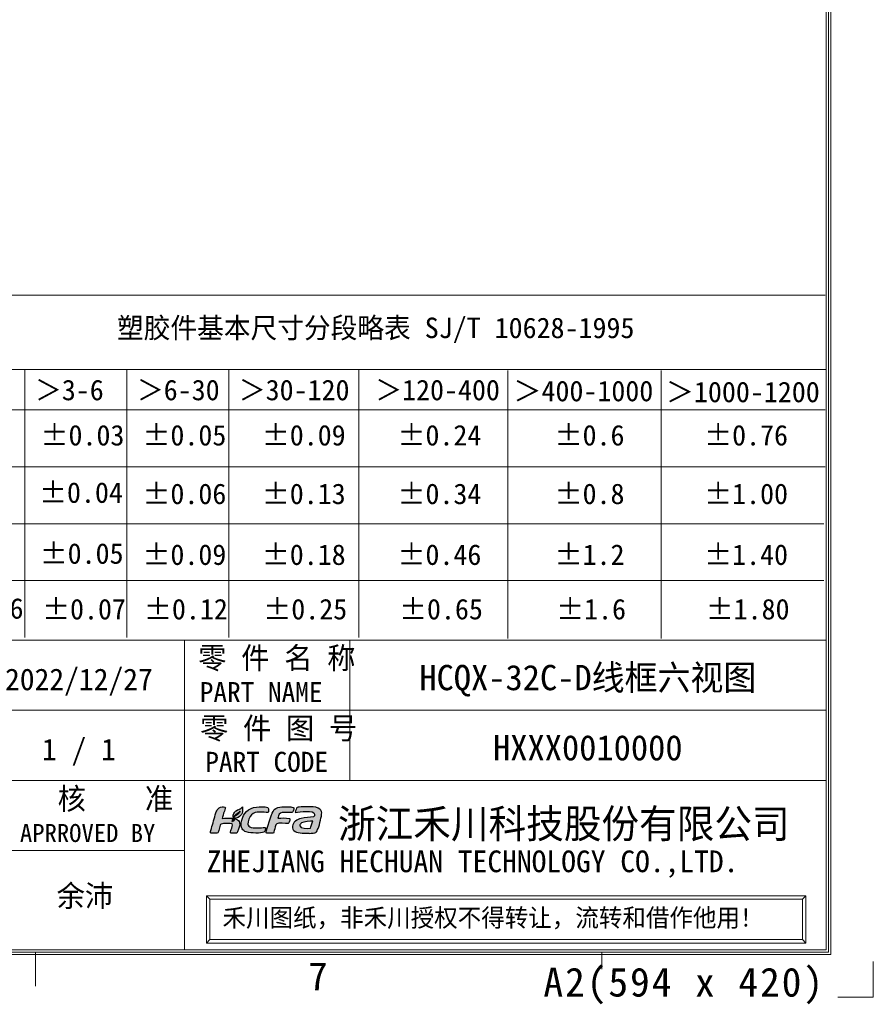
# Model space of a CAD drawing. Header units: millimetres. Extents: x 0 to 592, y -1 to 415.
# Tile 6 of 10: x 474 to 592, y -1 to 135. Entities that reach past the tile are written whole.
import ezdxf
from ezdxf.enums import TextEntityAlignment as Align

# ---------------------------------------------------------------- set-up
doc = ezdxf.new("R2010")
doc.units = ezdxf.units.MM
doc.header["$MEASUREMENT"] = 0
doc.layers.add('layer 1', color=7, linetype='Continuous')
doc.layers.add('outline', color=7, linetype='Continuous', lineweight=25)
doc.layers.add('细实线层', color=7, linetype='Continuous', lineweight=18)
doc.styles.add('鸿蒙CAD', font='txt')

# ---------------------------------------------------------------- blocks, each defined once
blk = doc.blocks.new('hcfa')
at = {"layer": 'outline'}
h = blk.add_hatch(color=164, dxfattribs=at)
edge = h.paths.add_edge_path()
edge.add_spline(control_points=[(7.074, 2.359), (6.563, 2.364), (5.939, 2.446), (5.682, 1.953)], knot_values=[0.842105, 0.842105, 0.842105, 0.842105, 0.894737, 0.894737, 0.894737, 0.894737], degree=3, periodic=0)
edge.add_spline(control_points=[(5.682, 1.953), (5.5, 1.601), (5.104, 0.366), (5.043, 0.046)], knot_values=[0.894737, 0.894737, 0.894737, 0.894737, 1, 1, 1, 1], degree=3, periodic=0)
edge.add_spline(control_points=[(5.043, 0.046), (5.043, 0.017), (5.04, -0.026), (5.106, -0.026), (5.106, -0.026), (5.106, -0.026), (5.639, -0.026), (5.639, -0.026)], knot_values=[0, 0, 0, 0, 0.052632, 0.052632, 0.052632, 0.052632, 0.105263, 0.105263, 0.105263, 0.105263], degree=3, periodic=0)
edge.add_spline(control_points=[(5.639, -0.026), (5.756, -0.026), (5.741, 0.021), (5.795, 0.22)], knot_values=[0.105263, 0.105263, 0.105263, 0.105263, 0.157895, 0.157895, 0.157895, 0.157895], degree=3, periodic=0)
edge.add_spline(control_points=[(5.795, 0.22), (5.827, 0.333), (5.919, 0.771), (6.017, 0.823)], knot_values=[0.157895, 0.157895, 0.157895, 0.157895, 0.210526, 0.210526, 0.210526, 0.210526], degree=3, periodic=0)
edge.add_spline(control_points=[(6.017, 0.823), (6.119, 0.938), (6.841, 0.814), (7.048, 0.857)], knot_values=[0.210526, 0.210526, 0.210526, 0.210526, 0.263158, 0.263158, 0.263158, 0.263158], degree=3, periodic=0)
edge.add_spline(control_points=[(7.048, 0.857), (7.088, 0.865), (7.108, 0.89), (7.121, 0.917)], knot_values=[0.263158, 0.263158, 0.263158, 0.263158, 0.315789, 0.315789, 0.315789, 0.315789], degree=3, periodic=0)
edge.add_spline(control_points=[(7.121, 0.917), (7.143, 0.966), (7.211, 1.141), (7.211, 1.198)], knot_values=[0.315789, 0.315789, 0.315789, 0.315789, 0.368421, 0.368421, 0.368421, 0.368421], degree=3, periodic=0)
edge.add_spline(control_points=[(7.211, 1.198), (7.211, 1.242), (7.23, 1.29), (7.175, 1.303)], knot_values=[0.368421, 0.368421, 0.368421, 0.368421, 0.421053, 0.421053, 0.421053, 0.421053], degree=3, periodic=0)
edge.add_spline(control_points=[(7.175, 1.303), (6.835, 1.385), (6.456, 1.353), (6.118, 1.324)], knot_values=[0.421053, 0.421053, 0.421053, 0.421053, 0.473684, 0.473684, 0.473684, 0.473684], degree=3, periodic=0)
edge.add_spline(control_points=[(6.118, 1.324), (6.119, 1.371), (6.16, 1.487), (6.174, 1.539)], knot_values=[0.473684, 0.473684, 0.473684, 0.473684, 0.526316, 0.526316, 0.526316, 0.526316], degree=3, periodic=0)
edge.add_spline(control_points=[(6.174, 1.539), (6.239, 1.773), (6.432, 1.857), (6.696, 1.857), (6.696, 1.857), (6.696, 1.857), (7.193, 1.857), (7.193, 1.857)], knot_values=[0.526316, 0.526316, 0.526316, 0.526316, 0.578947, 0.578947, 0.578947, 0.578947, 0.631579, 0.631579, 0.631579, 0.631579], degree=3, periodic=0)
edge.add_spline(control_points=[(7.193, 1.857), (7.31, 1.857), (7.452, 1.841), (7.482, 1.911)], knot_values=[0.631579, 0.631579, 0.631579, 0.631579, 0.684211, 0.684211, 0.684211, 0.684211], degree=3, periodic=0)
edge.add_spline(control_points=[(7.482, 1.911), (7.505, 1.959), (7.572, 2.134), (7.572, 2.191)], knot_values=[0.684211, 0.684211, 0.684211, 0.684211, 0.736842, 0.736842, 0.736842, 0.736842], degree=3, periodic=0)
edge.add_spline(control_points=[(7.572, 2.191), (7.572, 2.252), (7.557, 2.293), (7.492, 2.317)], knot_values=[0.736842, 0.736842, 0.736842, 0.736842, 0.789474, 0.789474, 0.789474, 0.789474], degree=3, periodic=0)
edge.add_spline(control_points=[(7.492, 2.317), (7.378, 2.36), (7.174, 2.358), (7.074, 2.359)], knot_values=[0.789474, 0.789474, 0.789474, 0.789474, 0.842105, 0.842105, 0.842105, 0.842105], degree=3, periodic=0)
edge = h.paths.add_edge_path()
edge.add_spline(control_points=[(3.718, 1.648), (4.083, 2.017), (4.826, 1.838), (5.226, 1.862)], knot_values=[0.538462, 0.538462, 0.538462, 0.538462, 0.615385, 0.615385, 0.615385, 0.615385], degree=3, periodic=0)
edge.add_spline(control_points=[(5.226, 1.862), (5.268, 1.865), (5.309, 2.174), (5.201, 2.289)], knot_values=[0.615385, 0.615385, 0.615385, 0.615385, 0.692308, 0.692308, 0.692308, 0.692308], degree=3, periodic=0)
edge.add_spline(control_points=[(5.201, 2.289), (5.155, 2.337), (5.049, 2.365), (4.953, 2.367)], knot_values=[0.692308, 0.692308, 0.692308, 0.692308, 0.769231, 0.769231, 0.769231, 0.769231], degree=3, periodic=0)
edge.add_spline(control_points=[(4.953, 2.367), (4.265, 2.399), (3.514, 2.356), (3.081, 1.717)], knot_values=[0.769231, 0.769231, 0.769231, 0.769231, 0.846154, 0.846154, 0.846154, 0.846154], degree=3, periodic=0)
edge.add_spline(control_points=[(3.081, 1.717), (2.872, 1.408), (2.663, 0.718), (2.876, 0.371)], knot_values=[0.846154, 0.846154, 0.846154, 0.846154, 1, 1, 1, 1], degree=3, periodic=0)
edge.add_spline(control_points=[(2.876, 0.371), (2.947, 0.255), (3.058, 0.13), (3.249, 0.081)], knot_values=[0, 0, 0, 0, 0.076923, 0.076923, 0.076923, 0.076923], degree=3, periodic=0)
edge.add_spline(control_points=[(3.249, 0.081), (3.709, -0.038), (4.587, -0.059), (4.854, 0.076)], knot_values=[0.076923, 0.076923, 0.076923, 0.076923, 0.153846, 0.153846, 0.153846, 0.153846], degree=3, periodic=0)
edge.add_spline(control_points=[(4.854, 0.076), (4.956, 0.127), (5.033, 0.392), (5.004, 0.469)], knot_values=[0.153846, 0.153846, 0.153846, 0.153846, 0.230769, 0.230769, 0.230769, 0.230769], degree=3, periodic=0)
edge.add_spline(control_points=[(5.004, 0.469), (4.987, 0.514), (4.606, 0.463), (4.52, 0.46)], knot_values=[0.230769, 0.230769, 0.230769, 0.230769, 0.307692, 0.307692, 0.307692, 0.307692], degree=3, periodic=0)
edge.add_spline(control_points=[(4.52, 0.46), (4.29, 0.454), (3.891, 0.418), (3.692, 0.502)], knot_values=[0.307692, 0.307692, 0.307692, 0.307692, 0.384615, 0.384615, 0.384615, 0.384615], degree=3, periodic=0)
edge.add_spline(control_points=[(3.692, 0.502), (3.511, 0.578), (3.389, 0.621), (3.389, 0.8)], knot_values=[0.384615, 0.384615, 0.384615, 0.384615, 0.461538, 0.461538, 0.461538, 0.461538], degree=3, periodic=0)
edge.add_spline(control_points=[(3.389, 0.8), (3.389, 1.038), (3.539, 1.467), (3.718, 1.648)], knot_values=[0.461538, 0.461538, 0.461538, 0.461538, 0.538462, 0.538462, 0.538462, 0.538462], degree=3, periodic=0)
edge = h.paths.add_edge_path()
edge.add_spline(control_points=[(1.069, 1.315), (1.079, 1.434), (1.2, 1.778), (1.242, 1.901)], knot_values=[0.68, 0.68, 0.68, 0.68, 0.72, 0.72, 0.72, 0.72], degree=3, periodic=0)
edge.add_spline(control_points=[(1.242, 1.901), (1.264, 1.969), (1.355, 2.232), (1.355, 2.277)], knot_values=[0.72, 0.72, 0.72, 0.72, 0.76, 0.76, 0.76, 0.76], degree=3, periodic=0)
edge.add_spline(control_points=[(1.355, 2.277), (1.355, 2.387), (1.074, 2.394), (0.923, 2.345)], knot_values=[0.76, 0.76, 0.76, 0.76, 0.8, 0.8, 0.8, 0.8], degree=3, periodic=0)
edge.add_spline(control_points=[(0.923, 2.345), (0.826, 2.314), (0.74, 2.239), (0.68, 2.166)], knot_values=[0.8, 0.8, 0.8, 0.8, 0.84, 0.84, 0.84, 0.84], degree=3, periodic=0)
edge.add_spline(control_points=[(0.68, 2.166), (0.607, 2.077), (0.529, 1.928), (0.499, 1.817)], knot_values=[0.84, 0.84, 0.84, 0.84, 0.88, 0.88, 0.88, 0.88], degree=3, periodic=0)
edge.add_spline(control_points=[(0.499, 1.817), (0.348, 1.341), (0.22, 0.865), (0.085, 0.384)], knot_values=[0.88, 0.88, 0.88, 0.88, 0.92, 0.92, 0.92, 0.92], degree=3, periodic=0)
edge.add_spline(control_points=[(0.085, 0.384), (0.066, 0.317), (-0.006, 0.097), (-0.006, 0.046)], knot_values=[0.92, 0.92, 0.92, 0.92, 1, 1, 1, 1], degree=3, periodic=0)
edge.add_spline(control_points=[(-0.006, 0.046), (-0.006, 0.017), (-0.009, -0.026), (0.057, -0.026), (0.057, -0.026), (0.057, -0.026), (0.59, -0.026), (0.59, -0.026)], knot_values=[0, 0, 0, 0, 0.04, 0.04, 0.04, 0.04, 0.08, 0.08, 0.08, 0.08], degree=3, periodic=0)
edge.add_spline(control_points=[(0.59, -0.026), (0.708, -0.026), (0.717, 0.101), (0.751, 0.219), (0.751, 0.219), (0.751, 0.219), (0.887, 0.693), (0.887, 0.693)], knot_values=[0.08, 0.08, 0.08, 0.08, 0.12, 0.12, 0.12, 0.12, 0.16, 0.16, 0.16, 0.16], degree=3, periodic=0)
edge.add_spline(control_points=[(0.887, 0.693), (0.908, 0.759), (0.93, 0.769), (0.99, 0.797)], knot_values=[0.16, 0.16, 0.16, 0.16, 0.2, 0.2, 0.2, 0.2], degree=3, periodic=0)
edge.add_spline(control_points=[(0.99, 0.797), (1.116, 0.855), (1.89, 0.902), (1.966, 0.812)], knot_values=[0.2, 0.2, 0.2, 0.2, 0.24, 0.24, 0.24, 0.24], degree=3, periodic=0)
edge.add_spline(control_points=[(1.966, 0.812), (2.058, 0.704), (1.937, 0.449), (1.895, 0.299)], knot_values=[0.24, 0.24, 0.24, 0.24, 0.28, 0.28, 0.28, 0.28], degree=3, periodic=0)
edge.add_spline(control_points=[(1.895, 0.299), (1.869, 0.209), (1.751, -0.026), (1.895, -0.026), (1.895, -0.026), (1.895, -0.026), (2.392, -0.026), (2.392, -0.026)], knot_values=[0.28, 0.28, 0.28, 0.28, 0.32, 0.32, 0.32, 0.32, 0.36, 0.36, 0.36, 0.36], degree=3, periodic=0)
edge.add_spline(control_points=[(2.392, -0.026), (2.471, -0.026), (2.659, 0.649), (2.659, 0.773)], knot_values=[0.36, 0.36, 0.36, 0.36, 0.4, 0.4, 0.4, 0.4], degree=3, periodic=0)
edge.add_spline(control_points=[(2.659, 0.773), (2.659, 0.979), (2.574, 1.102), (2.449, 1.187)], knot_values=[0.4, 0.4, 0.4, 0.4, 0.44, 0.44, 0.44, 0.44], degree=3, periodic=0)
edge.add_spline(control_points=[(2.449, 1.187), (2.396, 1.223), (2.338, 1.251), (2.275, 1.273)], knot_values=[0.44, 0.44, 0.44, 0.44, 0.48, 0.48, 0.48, 0.48], degree=3, periodic=0)
edge.add_spline(control_points=[(2.275, 1.273), (2.246, 1.269), (2.217, 1.266), (2.187, 1.264)], knot_values=[0.48, 0.48, 0.48, 0.48, 0.52, 0.52, 0.52, 0.52], degree=3, periodic=0)
edge.add_spline(control_points=[(2.187, 1.264), (2.148, 1.089), (2.205, 1.139), (2.013, 1.05)], knot_values=[0.52, 0.52, 0.52, 0.52, 0.56, 0.56, 0.56, 0.56], degree=3, periodic=0)
edge.add_spline(control_points=[(2.013, 1.05), (1.979, 1.037), (1.995, 1.044), (1.956, 1.03)], knot_values=[0.56, 0.56, 0.56, 0.56, 0.6, 0.6, 0.6, 0.6], degree=3, periodic=0)
edge.add_spline(control_points=[(1.956, 1.03), (1.956, 1.103), (1.986, 1.217), (2.025, 1.329)], knot_values=[0.6, 0.6, 0.6, 0.6, 0.64, 0.64, 0.64, 0.64], degree=3, periodic=0)
edge.add_spline(control_points=[(2.025, 1.329), (1.71, 1.37), (1.348, 1.323), (1.069, 1.315)], knot_values=[0.64, 0.64, 0.64, 0.64, 0.68, 0.68, 0.68, 0.68], degree=3, periodic=0)
edge = h.paths.add_edge_path()
edge.add_spline(control_points=[(9.76, 0.386), (9.934, 0.81), (10.066, 1.499), (10.101, 1.819)], knot_values=[0, 0, 0, 0, 0.045455, 0.045455, 0.045455, 0.045455], degree=3, periodic=0)
edge.add_spline(control_points=[(10.101, 1.819), (10.092, 1.993), (10.005, 2.136), (9.782, 2.251)], knot_values=[0.909091, 0.909091, 0.909091, 0.909091, 1, 1, 1, 1], degree=3, periodic=0)
edge.add_spline(control_points=[(9.782, 2.251), (9.527, 2.383), (9.13, 2.375), (8.819, 2.375)], knot_values=[0.863636, 0.863636, 0.863636, 0.863636, 0.909091, 0.909091, 0.909091, 0.909091], degree=3, periodic=0)
edge.add_spline(control_points=[(8.819, 2.375), (8.554, 2.375), (8.284, 2.371), (8.044, 2.341)], knot_values=[0.818182, 0.818182, 0.818182, 0.818182, 0.863636, 0.863636, 0.863636, 0.863636], degree=3, periodic=0)
edge.add_spline(control_points=[(8.044, 2.341), (7.981, 2.333), (7.903, 2.323), (7.856, 2.295)], knot_values=[0.772727, 0.772727, 0.772727, 0.772727, 0.818182, 0.818182, 0.818182, 0.818182], degree=3, periodic=0)
edge.add_spline(control_points=[(7.856, 2.295), (7.787, 2.252), (7.725, 2.005), (7.707, 1.928)], knot_values=[0.727273, 0.727273, 0.727273, 0.727273, 0.772727, 0.772727, 0.772727, 0.772727], degree=3, periodic=0)
edge.add_spline(control_points=[(7.707, 1.928), (7.698, 1.889), (7.684, 1.857), (7.722, 1.857)], knot_values=[0.681818, 0.681818, 0.681818, 0.681818, 0.727273, 0.727273, 0.727273, 0.727273], degree=3, periodic=0)
edge.add_spline(control_points=[(7.722, 1.857), (8.062, 1.897), (9.442, 2.109), (9.442, 1.706)], knot_values=[0.636364, 0.636364, 0.636364, 0.636364, 0.681818, 0.681818, 0.681818, 0.681818], degree=3, periodic=0)
edge.add_spline(control_points=[(9.442, 1.706), (9.442, 1.648), (9.426, 1.5), (9.403, 1.482)], knot_values=[0.590909, 0.590909, 0.590909, 0.590909, 0.636364, 0.636364, 0.636364, 0.636364], degree=3, periodic=0)
edge.add_spline(control_points=[(9.403, 1.482), (9.393, 1.474), (9.376, 1.473), (9.361, 1.47)], knot_values=[0.545455, 0.545455, 0.545455, 0.545455, 0.590909, 0.590909, 0.590909, 0.590909], degree=3, periodic=0)
edge.add_spline(control_points=[(9.361, 1.47), (8.99, 1.386), (8.606, 1.407), (8.23, 1.308)], knot_values=[0.5, 0.5, 0.5, 0.5, 0.545455, 0.545455, 0.545455, 0.545455], degree=3, periodic=0)
edge.add_spline(control_points=[(8.23, 1.308), (8.05, 1.261), (7.852, 1.178), (7.706, 1.066)], knot_values=[0.454545, 0.454545, 0.454545, 0.454545, 0.5, 0.5, 0.5, 0.5], degree=3, periodic=0)
edge.add_spline(control_points=[(7.706, 1.066), (7.639, 1.014), (7.566, 0.942), (7.522, 0.866)], knot_values=[0.409091, 0.409091, 0.409091, 0.409091, 0.454545, 0.454545, 0.454545, 0.454545], degree=3, periodic=0)
edge.add_spline(control_points=[(7.522, 0.866), (7.435, 0.718), (7.384, 0.483), (7.473, 0.322)], knot_values=[0.363636, 0.363636, 0.363636, 0.363636, 0.409091, 0.409091, 0.409091, 0.409091], degree=3, periodic=0)
edge.add_spline(control_points=[(7.473, 0.322), (7.497, 0.277), (7.534, 0.244), (7.57, 0.208)], knot_values=[0.318182, 0.318182, 0.318182, 0.318182, 0.363636, 0.363636, 0.363636, 0.363636], degree=3, periodic=0)
edge.add_spline(control_points=[(7.57, 0.208), (7.783, -0.006), (8.476, -0.039), (8.783, -0.022)], knot_values=[0.272727, 0.272727, 0.272727, 0.272727, 0.318182, 0.318182, 0.318182, 0.318182], degree=3, periodic=0)
edge.add_spline(control_points=[(8.783, -0.022), (8.823, -0.02), (8.853, -0.02), (8.958, -0.014)], knot_values=[0.227273, 0.227273, 0.227273, 0.227273, 0.272727, 0.272727, 0.272727, 0.272727], degree=3, periodic=0)
edge.add_spline(control_points=[(8.958, -0.014), (8.96, -0.014), (8.952, -0.037), (8.953, -0.041)], knot_values=[0.181818, 0.181818, 0.181818, 0.181818, 0.227273, 0.227273, 0.227273, 0.227273], degree=3, periodic=0)
edge.add_spline(control_points=[(8.953, -0.041), (8.953, -0.042), (8.954, -0.043), (8.955, -0.043)], knot_values=[0.136364, 0.136364, 0.136364, 0.136364, 0.181818, 0.181818, 0.181818, 0.181818], degree=3, periodic=0)
edge.add_spline(control_points=[(8.955, -0.043), (9.171, -0.042), (9.514, -0.007), (9.566, 0.038)], knot_values=[0.090909, 0.090909, 0.090909, 0.090909, 0.136364, 0.136364, 0.136364, 0.136364], degree=3, periodic=0)
edge.add_spline(control_points=[(9.566, 0.038), (9.642, 0.104), (9.719, 0.286), (9.76, 0.386)], knot_values=[0.045455, 0.045455, 0.045455, 0.045455, 0.090909, 0.090909, 0.090909, 0.090909], degree=3, periodic=0)
edge = h.paths.add_edge_path(flags=16)
edge.add_spline(control_points=[(9.273, 1.058), (9.24, 0.909), (9.123, 0.543), (9.072, 0.414)], knot_values=[0.6, 0.6, 0.6, 0.6, 1, 1, 1, 1], degree=3, periodic=0)
edge.add_spline(control_points=[(9.072, 0.414), (8.877, 0.414), (8.105, 0.362), (8.105, 0.647)], knot_values=[0, 0, 0, 0, 0.2, 0.2, 0.2, 0.2], degree=3, periodic=0)
edge.add_spline(control_points=[(8.105, 0.647), (8.105, 0.763), (8.185, 0.854), (8.257, 0.9)], knot_values=[0.2, 0.2, 0.2, 0.2, 0.4, 0.4, 0.4, 0.4], degree=3, periodic=0)
edge.add_spline(control_points=[(8.257, 0.9), (8.427, 1.005), (9.09, 1.058), (9.273, 1.058)], knot_values=[0.4, 0.4, 0.4, 0.4, 0.6, 0.6, 0.6, 0.6], degree=3, periodic=0)
h = blk.add_hatch(color=82, dxfattribs=at)
edge = h.paths.add_edge_path()
edge.add_spline(control_points=[(2.709, 1.966), (2.537, 1.64), (2.301, 1.693), (2.118, 1.4)], knot_values=[0.823529, 0.823529, 0.823529, 0.823529, 0.882353, 0.882353, 0.882353, 0.882353], degree=3, periodic=0)
edge.add_spline(control_points=[(2.118, 1.4), (2.085, 1.35), (2.016, 1.182), (2.016, 1.107)], knot_values=[0.882353, 0.882353, 0.882353, 0.882353, 1, 1, 1, 1], degree=3, periodic=0)
edge.add_spline(control_points=[(2.016, 1.107), (2.034, 1.113), (2.027, 1.11), (2.042, 1.116)], knot_values=[0, 0, 0, 0, 0.058824, 0.058824, 0.058824, 0.058824], degree=3, periodic=0)
edge.add_spline(control_points=[(2.042, 1.116), (2.139, 1.161), (2.097, 1.129), (2.128, 1.24)], knot_values=[0.058824, 0.058824, 0.058824, 0.058824, 0.117647, 0.117647, 0.117647, 0.117647], degree=3, periodic=0)
edge.add_spline(control_points=[(2.128, 1.24), (2.138, 1.275), (2.138, 1.277), (2.148, 1.309)], knot_values=[0.117647, 0.117647, 0.117647, 0.117647, 0.176471, 0.176471, 0.176471, 0.176471], degree=3, periodic=0)
edge.add_spline(control_points=[(2.148, 1.309), (2.513, 1.317), (2.841, 1.556), (2.902, 1.922)], knot_values=[0.176471, 0.176471, 0.176471, 0.176471, 0.235294, 0.235294, 0.235294, 0.235294], degree=3, periodic=0)
edge.add_spline(control_points=[(2.902, 1.922), (2.912, 1.979), (2.917, 2.044), (2.919, 2.11)], knot_values=[0.235294, 0.235294, 0.235294, 0.235294, 0.294118, 0.294118, 0.294118, 0.294118], degree=3, periodic=0)
edge.add_spline(control_points=[(2.919, 2.11), (2.919, 2.11), (2.919, 2.254), (2.919, 2.254)], knot_values=[0.294118, 0.294118, 0.294118, 0.294118, 0.352941, 0.352941, 0.352941, 0.352941], degree=3, periodic=0)
edge.add_spline(control_points=[(2.919, 2.254), (2.917, 2.294), (2.919, 2.323), (2.919, 2.374)], knot_values=[0.352941, 0.352941, 0.352941, 0.352941, 0.411765, 0.411765, 0.411765, 0.411765], degree=3, periodic=0)
edge.add_spline(control_points=[(2.919, 2.374), (2.872, 2.37), (2.88, 2.334), (2.79, 2.253)], knot_values=[0.411765, 0.411765, 0.411765, 0.411765, 0.470588, 0.470588, 0.470588, 0.470588], degree=3, periodic=0)
edge.add_spline(control_points=[(2.79, 2.253), (2.658, 2.135), (2.519, 2.128), (2.346, 2.014)], knot_values=[0.470588, 0.470588, 0.470588, 0.470588, 0.529412, 0.529412, 0.529412, 0.529412], degree=3, periodic=0)
edge.add_spline(control_points=[(2.346, 2.014), (2.256, 1.954), (2.179, 1.871), (2.13, 1.773)], knot_values=[0.529412, 0.529412, 0.529412, 0.529412, 0.588235, 0.588235, 0.588235, 0.588235], degree=3, periodic=0)
edge.add_spline(control_points=[(2.13, 1.773), (2.105, 1.724), (2.08, 1.666), (2.071, 1.604)], knot_values=[0.588235, 0.588235, 0.588235, 0.588235, 0.647059, 0.647059, 0.647059, 0.647059], degree=3, periodic=0)
edge.add_spline(control_points=[(2.071, 1.604), (2.069, 1.585), (2.054, 1.387), (2.081, 1.387)], knot_values=[0.647059, 0.647059, 0.647059, 0.647059, 0.705882, 0.705882, 0.705882, 0.705882], degree=3, periodic=0)
edge.add_spline(control_points=[(2.081, 1.387), (2.097, 1.458), (2.168, 1.574), (2.296, 1.654)], knot_values=[0.705882, 0.705882, 0.705882, 0.705882, 0.764706, 0.764706, 0.764706, 0.764706], degree=3, periodic=0)
edge.add_spline(control_points=[(2.296, 1.654), (2.486, 1.773), (2.614, 1.83), (2.709, 1.966)], knot_values=[0.764706, 0.764706, 0.764706, 0.764706, 0.823529, 0.823529, 0.823529, 0.823529], degree=3, periodic=0)
at = {"layer": 'layer 1', "color": 164}
for points, knots in [([(-0.006, 0.046), (-0.006, 0.017), (-0.009, -0.026), (0.057, -0.026), (0.057, -0.026), (0.057, -0.026), (0.59, -0.026), (0.59, -0.026), (0.59, -0.026), (0.708, -0.026), (0.717, 0.101), (0.751, 0.219), (0.751, 0.219), (0.751, 0.219), (0.887, 0.693), (0.887, 0.693), (0.887, 0.693), (0.908, 0.759), (0.93, 0.769), (0.99, 0.797), (0.99, 0.797), (1.116, 0.855), (1.89, 0.902), (1.966, 0.812), (1.966, 0.812), (2.058, 0.704), (1.937, 0.449), (1.895, 0.299), (1.895, 0.299), (1.869, 0.209), (1.751, -0.026), (1.895, -0.026), (1.895, -0.026), (1.895, -0.026), (2.392, -0.026), (2.392, -0.026), (2.392, -0.026), (2.471, -0.026), (2.659, 0.649), (2.659, 0.773), (2.659, 0.773), (2.659, 0.979), (2.574, 1.102), (2.449, 1.187), (2.449, 1.187), (2.396, 1.223), (2.338, 1.251), (2.275, 1.273), (2.275, 1.273), (2.246, 1.269), (2.217, 1.266), (2.187, 1.264), (2.187, 1.264), (2.148, 1.089), (2.205, 1.139), (2.013, 1.05), (2.013, 1.05), (1.979, 1.037), (1.995, 1.044), (1.956, 1.03), (1.956, 1.03), (1.956, 1.103), (1.986, 1.217), (2.025, 1.329), (2.025, 1.329), (1.71, 1.37), (1.348, 1.323), (1.069, 1.315), (1.069, 1.315), (1.079, 1.434), (1.2, 1.778), (1.242, 1.901), (1.242, 1.901), (1.264, 1.969), (1.355, 2.232), (1.355, 2.277), (1.355, 2.277), (1.355, 2.387), (1.074, 2.394), (0.923, 2.345), (0.923, 2.345), (0.826, 2.314), (0.74, 2.239), (0.68, 2.166), (0.68, 2.166), (0.607, 2.077), (0.529, 1.928), (0.499, 1.817), (0.499, 1.817), (0.348, 1.341), (0.22, 0.865), (0.085, 0.384), (0.085, 0.384), (0.066, 0.317), (-0.006, 0.097), (-0.006, 0.046)], [0, 0, 0, 0, 0.04, 0.04, 0.04, 0.04, 0.08, 0.08, 0.08, 0.08, 0.12, 0.12, 0.12, 0.12, 0.16, 0.16, 0.16, 0.16, 0.2, 0.2, 0.2, 0.2, 0.24, 0.24, 0.24, 0.24, 0.28, 0.28, 0.28, 0.28, 0.32, 0.32, 0.32, 0.32, 0.36, 0.36, 0.36, 0.36, 0.4, 0.4, 0.4, 0.4, 0.44, 0.44, 0.44, 0.44, 0.48, 0.48, 0.48, 0.48, 0.52, 0.52, 0.52, 0.52, 0.56, 0.56, 0.56, 0.56, 0.6, 0.6, 0.6, 0.6, 0.64, 0.64, 0.64, 0.64, 0.68, 0.68, 0.68, 0.68, 0.72, 0.72, 0.72, 0.72, 0.76, 0.76, 0.76, 0.76, 0.8, 0.8, 0.8, 0.8, 0.84, 0.84, 0.84, 0.84, 0.88, 0.88, 0.88, 0.88, 0.92, 0.92, 0.92, 0.92, 1, 1, 1, 1]), ([(2.876, 0.371), (2.947, 0.255), (3.058, 0.13), (3.249, 0.081), (3.249, 0.081), (3.709, -0.038), (4.587, -0.059), (4.854, 0.076), (4.854, 0.076), (4.956, 0.127), (5.033, 0.392), (5.004, 0.469), (5.004, 0.469), (4.987, 0.514), (4.606, 0.463), (4.52, 0.46), (4.52, 0.46), (4.29, 0.454), (3.891, 0.418), (3.692, 0.502), (3.692, 0.502), (3.511, 0.578), (3.389, 0.621), (3.389, 0.8), (3.389, 0.8), (3.389, 1.038), (3.539, 1.467), (3.718, 1.648), (3.718, 1.648), (4.083, 2.017), (4.826, 1.838), (5.226, 1.862), (5.226, 1.862), (5.268, 1.865), (5.309, 2.174), (5.201, 2.289), (5.201, 2.289), (5.155, 2.337), (5.049, 2.365), (4.953, 2.367), (4.953, 2.367), (4.265, 2.399), (3.514, 2.356), (3.081, 1.717), (3.081, 1.717), (2.872, 1.408), (2.663, 0.718), (2.876, 0.371)], [0, 0, 0, 0, 0.076923, 0.076923, 0.076923, 0.076923, 0.153846, 0.153846, 0.153846, 0.153846, 0.230769, 0.230769, 0.230769, 0.230769, 0.307692, 0.307692, 0.307692, 0.307692, 0.384615, 0.384615, 0.384615, 0.384615, 0.461538, 0.461538, 0.461538, 0.461538, 0.538462, 0.538462, 0.538462, 0.538462, 0.615385, 0.615385, 0.615385, 0.615385, 0.692308, 0.692308, 0.692308, 0.692308, 0.769231, 0.769231, 0.769231, 0.769231, 0.846154, 0.846154, 0.846154, 0.846154, 1, 1, 1, 1]), ([(5.043, 0.046), (5.043, 0.017), (5.04, -0.026), (5.106, -0.026), (5.106, -0.026), (5.106, -0.026), (5.639, -0.026), (5.639, -0.026), (5.639, -0.026), (5.756, -0.026), (5.741, 0.021), (5.795, 0.22), (5.795, 0.22), (5.827, 0.333), (5.919, 0.771), (6.017, 0.823), (6.017, 0.823), (6.119, 0.938), (6.841, 0.814), (7.048, 0.857), (7.048, 0.857), (7.088, 0.865), (7.108, 0.89), (7.121, 0.917), (7.121, 0.917), (7.143, 0.966), (7.211, 1.141), (7.211, 1.198), (7.211, 1.198), (7.211, 1.242), (7.23, 1.29), (7.175, 1.303), (7.175, 1.303), (6.835, 1.385), (6.456, 1.353), (6.118, 1.324), (6.118, 1.324), (6.119, 1.371), (6.16, 1.487), (6.174, 1.539), (6.174, 1.539), (6.239, 1.773), (6.432, 1.857), (6.696, 1.857), (6.696, 1.857), (6.696, 1.857), (7.193, 1.857), (7.193, 1.857), (7.193, 1.857), (7.31, 1.857), (7.452, 1.841), (7.482, 1.911), (7.482, 1.911), (7.505, 1.959), (7.572, 2.134), (7.572, 2.191), (7.572, 2.191), (7.572, 2.252), (7.557, 2.293), (7.492, 2.317), (7.492, 2.317), (7.378, 2.36), (7.174, 2.358), (7.074, 2.359), (7.074, 2.359), (6.563, 2.364), (5.939, 2.446), (5.682, 1.953), (5.682, 1.953), (5.5, 1.601), (5.104, 0.366), (5.043, 0.046)], [0, 0, 0, 0, 0.052632, 0.052632, 0.052632, 0.052632, 0.105263, 0.105263, 0.105263, 0.105263, 0.157895, 0.157895, 0.157895, 0.157895, 0.210526, 0.210526, 0.210526, 0.210526, 0.263158, 0.263158, 0.263158, 0.263158, 0.315789, 0.315789, 0.315789, 0.315789, 0.368421, 0.368421, 0.368421, 0.368421, 0.421053, 0.421053, 0.421053, 0.421053, 0.473684, 0.473684, 0.473684, 0.473684, 0.526316, 0.526316, 0.526316, 0.526316, 0.578947, 0.578947, 0.578947, 0.578947, 0.631579, 0.631579, 0.631579, 0.631579, 0.684211, 0.684211, 0.684211, 0.684211, 0.736842, 0.736842, 0.736842, 0.736842, 0.789474, 0.789474, 0.789474, 0.789474, 0.842105, 0.842105, 0.842105, 0.842105, 0.894737, 0.894737, 0.894737, 0.894737, 1, 1, 1, 1]), ([(10.101, 1.819), (10.066, 1.499), (9.934, 0.81), (9.76, 0.386), (9.76, 0.386), (9.719, 0.286), (9.642, 0.104), (9.566, 0.038), (9.566, 0.038), (9.514, -0.007), (9.171, -0.042), (8.955, -0.043), (8.955, -0.043), (8.954, -0.043), (8.953, -0.042), (8.953, -0.041), (8.953, -0.041), (8.952, -0.037), (8.96, -0.014), (8.958, -0.014), (8.958, -0.014), (8.853, -0.02), (8.823, -0.02), (8.783, -0.022), (8.783, -0.022), (8.476, -0.039), (7.783, -0.006), (7.57, 0.208), (7.57, 0.208), (7.534, 0.244), (7.497, 0.277), (7.473, 0.322), (7.473, 0.322), (7.384, 0.483), (7.435, 0.718), (7.522, 0.866), (7.522, 0.866), (7.566, 0.942), (7.639, 1.014), (7.706, 1.066), (7.706, 1.066), (7.852, 1.178), (8.05, 1.261), (8.23, 1.308), (8.23, 1.308), (8.606, 1.407), (8.99, 1.386), (9.361, 1.47), (9.361, 1.47), (9.376, 1.473), (9.393, 1.474), (9.403, 1.482), (9.403, 1.482), (9.426, 1.5), (9.442, 1.648), (9.442, 1.706), (9.442, 1.706), (9.442, 2.109), (8.062, 1.897), (7.722, 1.857), (7.722, 1.857), (7.684, 1.857), (7.698, 1.889), (7.707, 1.928), (7.707, 1.928), (7.725, 2.005), (7.787, 2.252), (7.856, 2.295), (7.856, 2.295), (7.903, 2.323), (7.981, 2.333), (8.044, 2.341), (8.044, 2.341), (8.284, 2.371), (8.554, 2.375), (8.819, 2.375), (8.819, 2.375), (9.13, 2.375), (9.527, 2.383), (9.782, 2.251), (9.782, 2.251), (10.005, 2.136), (10.092, 1.993), (10.101, 1.819)], [0, 0, 0, 0, 0.045455, 0.045455, 0.045455, 0.045455, 0.090909, 0.090909, 0.090909, 0.090909, 0.136364, 0.136364, 0.136364, 0.136364, 0.181818, 0.181818, 0.181818, 0.181818, 0.227273, 0.227273, 0.227273, 0.227273, 0.272727, 0.272727, 0.272727, 0.272727, 0.318182, 0.318182, 0.318182, 0.318182, 0.363636, 0.363636, 0.363636, 0.363636, 0.409091, 0.409091, 0.409091, 0.409091, 0.454545, 0.454545, 0.454545, 0.454545, 0.5, 0.5, 0.5, 0.5, 0.545455, 0.545455, 0.545455, 0.545455, 0.590909, 0.590909, 0.590909, 0.590909, 0.636364, 0.636364, 0.636364, 0.636364, 0.681818, 0.681818, 0.681818, 0.681818, 0.727273, 0.727273, 0.727273, 0.727273, 0.772727, 0.772727, 0.772727, 0.772727, 0.818182, 0.818182, 0.818182, 0.818182, 0.863636, 0.863636, 0.863636, 0.863636, 0.909091, 0.909091, 0.909091, 0.909091, 1, 1, 1, 1]), ([(9.072, 0.414), (8.877, 0.414), (8.105, 0.362), (8.105, 0.647), (8.105, 0.647), (8.105, 0.763), (8.185, 0.854), (8.257, 0.9), (8.257, 0.9), (8.427, 1.005), (9.09, 1.058), (9.273, 1.058), (9.273, 1.058), (9.24, 0.909), (9.123, 0.543), (9.072, 0.414)], [0, 0, 0, 0, 0.2, 0.2, 0.2, 0.2, 0.4, 0.4, 0.4, 0.4, 0.6, 0.6, 0.6, 0.6, 1, 1, 1, 1])]:
    blk.add_open_spline(points, degree=3, knots=knots, dxfattribs=at)
at = {"layer": 'layer 1', "color": 82}
blk.add_open_spline([(2.016, 1.107), (2.034, 1.113), (2.027, 1.11), (2.042, 1.116), (2.042, 1.116), (2.139, 1.161), (2.097, 1.129), (2.128, 1.24), (2.128, 1.24), (2.138, 1.275), (2.138, 1.277), (2.148, 1.309), (2.148, 1.309), (2.513, 1.317), (2.841, 1.556), (2.902, 1.922), (2.902, 1.922), (2.912, 1.979), (2.917, 2.044), (2.919, 2.11), (2.919, 2.11), (2.919, 2.11), (2.919, 2.254), (2.919, 2.254), (2.919, 2.254), (2.917, 2.294), (2.919, 2.323), (2.919, 2.374), (2.919, 2.374), (2.872, 2.37), (2.88, 2.334), (2.79, 2.253), (2.79, 2.253), (2.658, 2.135), (2.519, 2.128), (2.346, 2.014), (2.346, 2.014), (2.256, 1.954), (2.179, 1.871), (2.13, 1.773), (2.13, 1.773), (2.105, 1.724), (2.08, 1.666), (2.071, 1.604), (2.071, 1.604), (2.069, 1.585), (2.054, 1.387), (2.081, 1.387), (2.081, 1.387), (2.097, 1.458), (2.168, 1.574), (2.296, 1.654), (2.296, 1.654), (2.486, 1.773), (2.614, 1.83), (2.709, 1.966), (2.709, 1.966), (2.537, 1.64), (2.301, 1.693), (2.118, 1.4), (2.118, 1.4), (2.085, 1.35), (2.016, 1.182), (2.016, 1.107)], degree=3, knots=[0, 0, 0, 0, 0.058824, 0.058824, 0.058824, 0.058824, 0.117647, 0.117647, 0.117647, 0.117647, 0.176471, 0.176471, 0.176471, 0.176471, 0.235294, 0.235294, 0.235294, 0.235294, 0.294118, 0.294118, 0.294118, 0.294118, 0.352941, 0.352941, 0.352941, 0.352941, 0.411765, 0.411765, 0.411765, 0.411765, 0.470588, 0.470588, 0.470588, 0.470588, 0.529412, 0.529412, 0.529412, 0.529412, 0.588235, 0.588235, 0.588235, 0.588235, 0.647059, 0.647059, 0.647059, 0.647059, 0.705882, 0.705882, 0.705882, 0.705882, 0.764706, 0.764706, 0.764706, 0.764706, 0.823529, 0.823529, 0.823529, 0.823529, 0.882353, 0.882353, 0.882353, 0.882353, 1, 1, 1, 1], dxfattribs=at)
blk = doc.blocks.new('plastic_A2.2')
at = {"layer": '细实线层'}
for p, q in [((-78.3, 303.69), (-78.3, -99.25)), ((-78.92, 303.06), (-78.92, -98.62)), ((-78.61, 303.38), (-78.61, -98.94)), ((-221.2, -8.13), (-79.08, -8.13)), ((-203.72, -18.39), (-78.93, -18.39)), ((-189.64, -18.39), (-189.64, -55.45)), ((-175.56, -18.39), (-175.56, -55.45)), ((-161.48, -18.39), (-161.48, -55.45)), ((-143.5, -18.39), (-143.5, -55.45)), ((-122.93, -18.53), (-122.93, -55.58)), ((-101.73, -18.53), (-101.73, -55.58)), ((-221.2, -23.95), (-79.08, -23.95)), ((-221.2, -31.83), (-79.08, -31.83)), ((-221.2, -39.7), (-79.24, -39.7)), ((-221.2, -47.57), (-79.24, -47.57)), ((-78.92, -55.79), (-259.02, -55.79)), ((-167.58, -55.79), (-167.58, -98.62)), ((-144.73, -55.79), (-144.73, -75.18)), ((-78.92, -65.49), (-328.23, -65.49)), ((-78.92, -75.18), (-328.23, -75.18)), ((-167.58, -84.88), (-328.23, -84.88)), ((-164.07, -91.61), (-164.56, -91.12)), ((-81.73, -91.12), (-82.22, -91.61)), ((-164.56, -97.68), (-164.07, -97.19)), ((-81.73, -97.68), (-82.22, -97.19)), ((-78.3, -99.25), (-658.13, -99.25)), ((-78.61, -98.94), (-657.81, -98.94)), ((-78.92, -98.62), (-657.5, -98.62)), ((-188.19, -98.94), (-188.19, -103.63)), ((-109.92, -98.94), (-109.92, -101.28)), ((-72.42, -105.13), (-72.42, -100.23)), ((-72.42, -105.13), (-77.32, -105.13))]:
    blk.add_line(p, q, dxfattribs=at)
for points in [[(-164.56, -91.12), (-81.73, -91.12), (-81.73, -97.68), (-164.56, -97.68)], [(-164.07, -91.61), (-82.22, -91.61), (-82.22, -97.19), (-164.07, -97.19)]]:
    blk.add_lwpolyline(points, close=True, dxfattribs=at)
at = {"layer": '细实线层', "xscale": 1.52385948, "yscale": 1.52385948, "zscale": 1.52385948}
blk.add_blockref('hcfa', (-164.01, -82.44), dxfattribs=at)
at = {"layer": '细实线层', "style": '鸿蒙CAD'}
for s, height, p in [('浙江禾川科技股份有限公司', 4, (-146.38, -83.17)), ('7', 3.91, (-150.48, -104.22))]:
    blk.add_text(s, height=height, dxfattribs=at).set_placement(p)
for s, insert, char_height, width, attachment_point in [('塑胶件基本尺寸分段略表 SJ/T 10628-1995', (-176.92, -11.21), 2.8389, 78.232, 1), ('＞3-6', (-188.23, -19.8), 2.839, 31.6671, 1), ('＞6-30', (-174.15, -19.8), 2.839, 35.1999, 1), ('＞30-120', (-160.07, -19.8), 2.839, 41.4349, 1), ('＞120-400', (-141.22, -19.8), 2.839, 45.724, 1), ('{\\fSimSun|b0|i0|c0|p34;＞400-1000}', (-122.14, -19.94), 2.8389, 51.0269, 1), ('{\\fSimSun|b0|i0|c0|p34;＞1000-1200}', (-101.07, -20.07), 2.8389, 22.7645, 1), ('%%P0.03', (-187.48, -26.05), 2.839, 22.4126, 1), ('%%P0.05', (-173.4, -26.05), 2.839, 22.4126, 1), ('%%P0.09', (-156.91, -26.05), 2.839, 22.4126, 1), ('%%P0.24', (-138.16, -26.05), 2.839, 22.4126, 1), ('%%P0.6', (-116.45, -26.05), 2.839, 22.4126, 1), ('%%P0.76', (-95.79, -26.05), 2.839, 22.4126, 1), ('%%P0.04', (-187.69, -33.98), 2.839, 22.4126, 1), ('%%P0.06', (-173.4, -34.15), 2.839, 22.4126, 1), ('%%P0.13', (-156.91, -34.15), 2.839, 22.4126, 1), ('%%P0.34', (-138.16, -34.15), 2.839, 22.4126, 1), ('%%P0.8', (-116.45, -34.15), 2.839, 22.4126, 1), ('%%P1.00', (-95.79, -34.15), 2.839, 22.4126, 1), ('%%P0.05', (-187.6, -42.4), 2.839, 22.4126, 1), ('%%P0.09', (-173.4, -42.56), 2.839, 22.4126, 1), ('%%P0.18', (-156.91, -42.56), 2.839, 22.4126, 1), ('%%P0.46', (-138.16, -42.56), 2.839, 22.4126, 1), ('%%P1.2', (-116.45, -42.56), 2.839, 22.4126, 1), ('%%P1.40', (-95.79, -42.56), 2.839, 22.4126, 1), ('%%P0.06', (-201.42, -49.99), 2.839, 22.4126, 1), ('%%P0.07', (-187.27, -50.09), 2.839, 8.8732, 1), ('%%P0.12', (-173.19, -50.09), 2.839, 17.5002, 1), ('%%P0.25', (-156.7, -50.09), 2.839, 8.8732, 1), ('%%P0.65', (-137.95, -50.09), 2.839, 8.8732, 1), ('%%P1.6', (-116.24, -50.09), 2.839, 8.8732, 1), ('%%P1.80', (-95.58, -50.09), 2.839, 8.8732, 1), ('零 件 名 称', (-165.69, -60.12), 3, 31.562, 7), ('PART NAME', (-165.48, -64.36), 2.771, 26.4202, 7), ('零 件 图 号', (-165.44, -69.84), 3, 30.4092, 7), ('PART CODE', (-164.72, -74.05), 2.771, 25.5296, 7), ('核    准', (-185.12, -79.54), 3, 23.1857, 7), ('APRROVED BY ', (-190.33, -83.75), 2.5, 32.951, 7), ('ZHEJIANG HECHUAN TECHNOLOGY CO.,LTD.', (-164.52, -88.65), 3, 115.0613, 7), ('禾川图纸，非禾川授权不得转让，流转和借作他用！', (-162.34, -92.92), 2.5, 89.297, 1)]:
    blk.add_mtext(s, dxfattribs=dict(at, insert=insert, char_height=char_height, width=width, attachment_point=attachment_point))
at = {"layer": '细实线层', "insert": (-118, -101.07), "char_height": 4, "attachment_point": 1, "line_spacing_factor": 1.1, "style": '鸿蒙CAD'}
blk.add_mtext_dynamic_manual_height_columns('{\\T1.1;A2(594 x 420)}', width=51.2595, gutter_width=1, heights=[0], dxfattribs=at)
at = {"layer": '细实线层', "style": '鸿蒙CAD'}
for tag, p in [('V1.0', (-655.41, 276.81)), ('XXXN', (-230.33, -93.29))]:
    blk.add_attdef(tag, p, '', height=3.46, dxfattribs=at)
for tag, height, p in [('XXXE', 3.46, (-227.93, -62.72)), ('XXXC', 3.46, (-182.18, -62.72)), ('XXXA', 3.46, (-111.87, -62.72)), ('XXXG', 3.46, (-286.79, -72.42)), ('XXXD', 3.46, (-182.18, -72.42)), ('XXXB', 3.46, (-111.87, -72.42)), ('mm', 3.46, (-227.93, -72.42)), ('XXXK', 3, (-264.28, -73.84)), ('XXXM', 3.46, (-282.12, -95.8))]:
    blk.add_attdef(tag, text='', height=height, dxfattribs=at).set_placement(p, align=Align.CENTER)
blk.add_attdef('XXXJ', text='', height=3.46, dxfattribs=at).set_placement((-279.09, -80.7), align=Align.MIDDLE_RIGHT)

msp = doc.modelspace()

# ---------------------------------------------------------------- block references
at = {"layer": '细实线层'}
ref = msp.add_blockref('plastic_A2.2', (664.009, 105.174), dxfattribs=at)
ref.add_attrib('XXXA', 'HCQX-32C-D线框六视图', dxfattribs={"layer": '0', "height": 3.5, "style": '鸿蒙CAD'}).set_placement((552.144, 42.453), align=Align.CENTER)
ref.add_attrib('XXXB', 'HXXX0010000', dxfattribs={"layer": '0', "height": 3.5, "style": '鸿蒙CAD'}).set_placement((552.144, 32.756), align=Align.CENTER)
ref.add_attrib('XXXC', '2022/12/27', dxfattribs={"layer": '0', "height": 3, "style": '鸿蒙CAD'}).set_placement((481.827, 42.453), align=Align.CENTER)
ref.add_attrib('XXXD', '1 / 1', dxfattribs={"layer": '0', "height": 3, "style": '鸿蒙CAD'}).set_placement((481.827, 32.756), align=Align.CENTER)

# ---------------------------------------------------------------- texts
at = {"insert": (478.75, 15.541), "char_height": 3, "attachment_point": 1, "style": '鸿蒙CAD'}
msp.add_mtext_dynamic_manual_height_columns('余沛', width=20.89039, gutter_width=1, heights=[6.138], dxfattribs=at)

doc.saveas('drawing.dxf')
